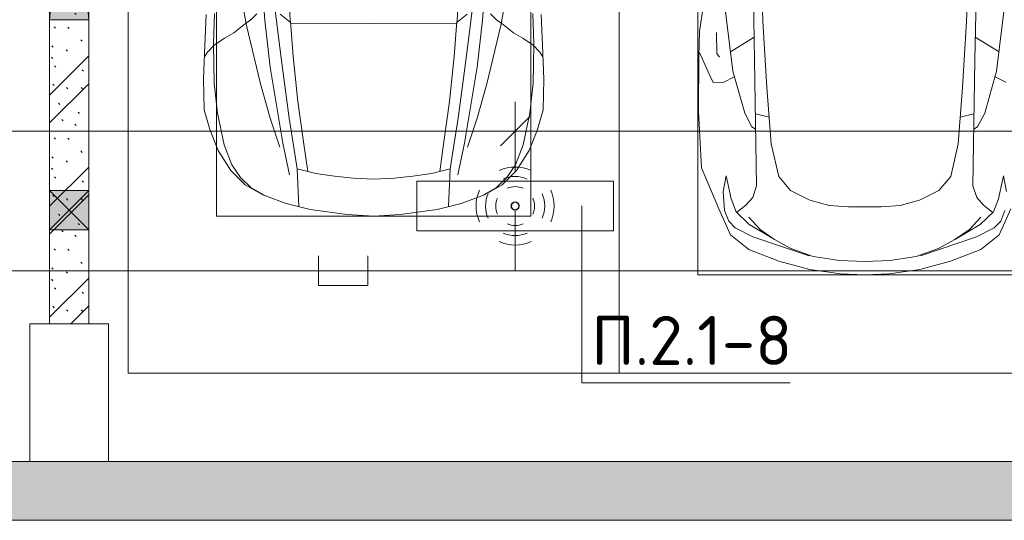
# Model space of a CAD drawing. Header units: millimetres. Extents: x -32229 to 170644, y -13689 to 125138.
# Tile 52 of 256: x 34983 to 39996, y 46900 to 49450. Entities that reach past the tile are written whole.
import ezdxf

# ---------------------------------------------------------------- set-up
doc = ezdxf.new("R2010")
doc.units = ezdxf.units.MM
for name, color, linetype, lineweight in [('A-ANNO-DIMS', 7, 'Continuous', 9), ('A-ANNO-DIMS-200', 7, 'Continuous', 9), ('A-ANNO-NOTE', 7, 'Continuous', 18), ('A-DETL-GENF', 7, 'Continuous', 18), ('A-DETL-THIN', 7, 'Continuous', 9), ('A-GLAZ', 7, 'Continuous', 18), ('A-WALL', 7, 'Continuous', 18), ('A-WALL-PATT', 7, 'Continuous', 40), ('C-PRKG', 7, 'Continuous', 18), ('G-ANNO-TEXT', 7, 'Continuous', 9), ('I-WALL', 7, 'Continuous', 18), ('S-COLS', 7, 'Continuous', 18)]:
    doc.layers.add(name, color=color, linetype=linetype, lineweight=lineweight)
doc.layers.add('A-DETL', color=7, linetype='Continuous', lineweight=9, true_color=0x00a600)
doc.styles.add('GOST Common_6', font='GOST_Common.ttf', dxfattribs={"width": 0.9, "height": 250})
doc.styles.add('ISOCPEUR', font='isocpeur.ttf', dxfattribs={"height": 250})
doc.dimstyles.new('ГОСТ_2_5_мм2', dxfattribs={"dimscale": 304.8, "dimtxt": 251.428749, "dimasz": 0.492126, "dimexe": 0.492126, "dimexo": 0.656168, "dimgap": 0.098425, "dimtad": 1, "dimdec": 0, "dimdsep": 46, "dimtxsty": 'GOST Common_6', "dimblk1": 'OBLIQUE', "dimblk2": 'OBLIQUE', "dimsah": 1, "dimcen": 0.09, "dimazin": 2, "dimtfac": 1, "dimtdec": 4, "dimtix": 1, "dimtmove": 0, "dimatfit": 3, "dimfxl": 1, "dimtvp": 1, "dimtolj": 1, "dimtzin": 0, "dimarcsym": 2})

# ---------------------------------------------------------------- blocks, each defined once
blk = doc.blocks.new('АР_Машиноместо - 4900x2400_М__5300х2500_-V14--01 ЭО')
at = {"layer": 'A-DETL-GENF', "color": 253, "lineweight": 13, "true_color": 0xaaaaaa}
for p, q in [((676.4, -3260.1), (695.7, -3502.8)), ((1823.6, -3260.1), (1804.3, -3502.8)), ((825.6, -3512.1), (821, -3413)), ((1674.4, -3512.1), (1679, -3413)), ((390.2, -3630), (397.1, -3474.2)), ((624.9, -3501.2), (598.3, -3518.6)), ((654.7, -3470.4), (624.9, -3501.2)), ((773.2, -3472.4), (825.6, -3512.1)), ((1726.8, -3472.4), (1674.4, -3512.1)), ((1845.3, -3470.4), (1875.1, -3501.2)), ((1875.1, -3501.2), (1901.7, -3518.6)), ((2109.8, -3630), (2102.9, -3474.2)), ((598.3, -3518.6), (537.9, -3567)), ((840.1, -3687.8), (826.6, -3509.6)), ((1250, -3520.1), (827.2, -3517.2)), ((1250, -3520.1), (1672.8, -3517.2)), ((1659.9, -3687.8), (1673.4, -3509.6)), ((1901.7, -3518.6), (1962.1, -3567)), ((491.4, -3594.2), (438.6, -3629.8)), ((537.9, -3567), (491.4, -3594.2)), ((1962.1, -3567), (2008.6, -3594.2)), ((2008.6, -3594.2), (2061.4, -3629.8)), ((384, -3802.9), (390.2, -3630)), ((438.6, -3629.8), (403.8, -3665.5)), ((2061.4, -3629.8), (2096.2, -3665.5)), ((2116, -3802.9), (2109.8, -3630)), ((403.8, -3665.5), (388.1, -3688.4)), ((863.9, -3917.5), (840.1, -3687.8)), ((1636.1, -3917.5), (1659.9, -3687.8)), ((2096.2, -3665.5), (2111.9, -3688.4)), ((387.4, -3958.4), (384, -3802.9)), ((2112.6, -3958.4), (2116, -3802.9)), ((416.4, -4059.2), (387.4, -3958.4)), ((893.6, -4121.6), (863.9, -3917.5)), ((1606.4, -4121.6), (1636.1, -3917.5)), ((2083.6, -4059.2), (2112.6, -3958.4)), ((458.6, -4167), (416.4, -4059.2)), ((2041.4, -4167), (2083.6, -4059.2)), ((914, -4272.5), (893.6, -4121.6)), ((1586, -4272.5), (1606.4, -4121.6)), ((522.5, -4267.9), (458.6, -4167)), ((1977.5, -4267.9), (2041.4, -4167)), ((955.5, -4283.9), (861, -4259.4)), ((861.2, -4260.3), (869.3, -4451.1)), ((1544.5, -4283.9), (1639, -4259.4)), ((1638.8, -4260.3), (1630.7, -4451.1)), ((596.3, -4340.6), (522.5, -4267.9)), ((1050.4, -4297.3), (955.5, -4283.9)), ((1146, -4306.7), (1050.4, -4297.3)), ((1250, -4312), (1146, -4306.7)), ((1250, -4312), (1354, -4306.7)), ((1354, -4306.7), (1449.6, -4297.3)), ((1449.6, -4297.3), (1544.5, -4283.9)), ((1903.7, -4340.6), (1977.5, -4267.9)), ((686, -4391.6), (596.3, -4340.6)), ((1814, -4391.6), (1903.7, -4340.6)), ((804.4, -4436.7), (686, -4391.6)), ((1695.6, -4436.7), (1814, -4391.6)), ((927, -4466.6), (804.4, -4436.7)), ((1573, -4466.6), (1695.6, -4436.7)), ((1114.6, -4493), (927, -4466.6)), ((1250, -4500), (1114.6, -4493)), ((1250, -4500), (1385.4, -4493)), ((1385.4, -4493), (1573, -4466.6))]:
    blk.add_line(p, q, dxfattribs=at)
at = {"layer": 'A-DETL-GENF', "color": 254, "lineweight": 13, "true_color": 0xd4d4d4}
for p, q in [((564, -3316.2), (602.3, -3530.2)), ((1936, -3316.2), (1897.7, -3530.2)), ((749.1, -3450.8), (765.5, -3589.1)), ((1750.9, -3450.8), (1734.5, -3589.1)), ((434.2, -3623.7), (439.5, -3468.5)), ((695.7, -3502.8), (723.2, -3741.5)), ((1804.3, -3502.8), (1776.8, -3741.5)), ((2065.8, -3623.7), (2060.5, -3468.5)), ((602.3, -3530.2), (673.6, -3827.1)), ((1897.7, -3530.2), (1826.4, -3827.1)), ((765.5, -3589.1), (785.7, -3746.6)), ((1734.5, -3589.1), (1714.3, -3746.6)), ((438.6, -3823.4), (434.2, -3623.7)), ((2061.4, -3823.4), (2065.8, -3623.7)), ((723.2, -3741.5), (786.9, -4128.3)), ((785.7, -3746.6), (819.4, -4000.8)), ((1714.3, -3746.6), (1680.6, -4000.8)), ((1776.8, -3741.5), (1713.1, -4128.3)), ((454.7, -3976.8), (438.6, -3823.4)), ((673.6, -3827.1), (722.7, -4001.8)), ((1826.4, -3827.1), (1777.3, -4001.8)), ((2045.3, -3976.8), (2061.4, -3823.4)), ((488.6, -4138.1), (454.7, -3976.8)), ((722.7, -4001.8), (771.7, -4149.8)), ((819.4, -4000.8), (849, -4182.8)), ((1680.6, -4000.8), (1651, -4182.8)), ((1777.3, -4001.8), (1728.3, -4149.8)), ((2011.4, -4138.1), (2045.3, -3976.8)), ((527.8, -4239.8), (488.6, -4138.1)), ((786.9, -4128.3), (821.1, -4289.8)), ((1713.1, -4128.3), (1678.9, -4289.8)), ((1972.2, -4239.8), (2011.4, -4138.1)), ((849, -4182.8), (861.2, -4260.3)), ((1651, -4182.8), (1638.8, -4260.3)), ((571.5, -4303.1), (527.8, -4239.8)), ((1928.5, -4303.1), (1972.2, -4239.8)), ((625, -4354.8), (571.5, -4303.1)), ((1875, -4354.8), (1928.5, -4303.1)), ((696.3, -4395.8), (625, -4354.8)), ((1803.7, -4395.8), (1875, -4354.8))]:
    blk.add_line(p, q, dxfattribs=at)
at = {"layer": 'C-PRKG', "color": 253, "lineweight": 13, "true_color": 0xaaaaaa}
for p, q in [((0, 0), (0, -5300)), ((2500, 0), (2500, -5300)), ((450, -800), (450, -4500)), ((2050, -800), (2050, -4500)), ((450, -4500), (2050, -4500)), ((2500, -5300), (0, -5300))]:
    blk.add_line(p, q, dxfattribs=at)
blk = doc.blocks.new('АР_Машиноместо - 5300x2500_С-V11--01 ЭО')
at = {"layer": 'A-DETL-GENF', "color": 253, "lineweight": 13, "true_color": 0xaaaaaa}
for p, q in [((970.2, 4771.8), (812.7, 4729.4)), ((1126.4, 4794.1), (970.2, 4771.8)), ((1250, 4800), (1126.4, 4794.1)), ((1250, 4800), (1373.6, 4794.1)), ((1373.6, 4794.1), (1529.8, 4771.8)), ((1529.8, 4771.8), (1687.3, 4729.4)), ((812.7, 4729.4), (659.1, 4669.9)), ((1122.2, 4726.4), (988.2, 4706.7)), ((1250, 4731.7), (1122.2, 4726.4)), ((1250, 4731.7), (1377.8, 4726.4)), ((1377.8, 4726.4), (1511.8, 4706.7)), ((1687.3, 4729.4), (1840.9, 4669.9)), ((659.1, 4669.9), (565.9, 4595.1)), ((680.7, 4606.5), (967, 4703.6)), ((873.9, 4665.1), (791.3, 4619.7)), ((988.2, 4706.7), (873.9, 4665.1)), ((1511.8, 4706.7), (1626.1, 4665.1)), ((1819.3, 4606.5), (1533, 4703.6)), ((1626.1, 4665.1), (1708.7, 4619.7)), ((1840.9, 4669.9), (1934.1, 4595.1)), ((788.5, 4617.7), (661.8, 4543.1)), ((791.3, 4619.7), (717.1, 4568.9)), ((1708.7, 4619.7), (1782.9, 4568.9)), ((1711.5, 4617.7), (1838.2, 4543.1)), ((565.9, 4595.1), (507.1, 4462.6)), ((590.7, 4560.1), (680.7, 4606.5)), ((717.1, 4568.9), (659.6, 4505.3)), ((1782.9, 4568.9), (1840.4, 4505.3)), ((1909.3, 4560.1), (1819.3, 4606.5)), ((1934.1, 4595.1), (1992.9, 4462.6)), ((536.4, 4471.4), (557.5, 4525.7)), ((557.5, 4525.7), (590.7, 4560.1)), ((661.8, 4543.1), (594.6, 4479.3)), ((1838.2, 4543.1), (1905.4, 4479.3)), ((1942.5, 4525.7), (1909.3, 4560.1)), ((1963.6, 4471.4), (1942.5, 4525.7)), ((594.6, 4479.3), (569.5, 4413.1)), ((645, 4445.5), (597.3, 4481.4)), ((1855, 4445.5), (1902.7, 4481.4)), ((1905.4, 4479.3), (1930.5, 4413.1)), ((1971.6, 4374.7), (1963.6, 4471.4)), ((1992.9, 4462.6), (2080.4, 4254.2)), ((569.5, 4413.1), (543.7, 4295.1)), ((679.6, 4406.3), (645, 4445.5)), ((872.7, 4370.2), (970.5, 4419.3)), ((970.5, 4419.3), (1069.6, 4447.3)), ((1069.6, 4447.3), (1167.1, 4453.2)), ((1167.1, 4453.2), (1250, 4453.9)), ((1332.9, 4453.2), (1250, 4453.9)), ((1430.4, 4447.3), (1332.9, 4453.2)), ((1529.5, 4419.3), (1430.4, 4447.3)), ((1627.3, 4370.2), (1529.5, 4419.3)), ((1820.4, 4406.3), (1855, 4445.5)), ((1930.5, 4413.1), (1956.3, 4295.1)), ((543.7, 4295.1), (528.4, 4374.7)), ((699.7, 4345.5), (679.6, 4406.3)), ((812.5, 4298.9), (872.7, 4370.2)), ((1687.5, 4298.9), (1627.3, 4370.2)), ((1800.3, 4345.5), (1820.4, 4406.3)), ((1956.3, 4295.1), (1971.6, 4374.7)), ((689.3, 3705.5), (699.7, 4345.5)), ((1810.7, 3705.5), (1800.3, 4345.5)), ((774.4, 4132.9), (812.5, 4298.9)), ((1725.6, 4132.9), (1687.5, 4298.9)), ((2080.4, 4254.2), (2096.6, 3968)), ((752.2, 3845.6), (774.4, 4132.9)), ((1747.8, 3845.6), (1725.6, 4132.9)), ((638.7, 3975.4), (675.2, 4045.5)), ((675.2, 4045.5), (694.6, 4057.6)), ((1824.8, 4045.5), (1805.4, 4057.6)), ((1861.3, 3975.4), (1824.8, 4045.5)), ((578.7, 3762.9), (638.7, 3975.4)), ((1921.3, 3762.9), (1861.3, 3975.4)), ((2096.6, 3968), (2094.4, 3688.5)), ((532.5, 3818.1), (585.5, 3790.5)), ((731.2, 3507.6), (752.2, 3845.6)), ((1768.8, 3507.6), (1747.8, 3845.6)), ((1967.5, 3818.1), (1914.5, 3790.5)), ((2021.6, 3819.3), (1967.5, 3818.1)), ((2046.9, 3766.3), (2021.6, 3819.3)), ((530.9, 3374.8), (578.7, 3762.9)), ((1969.1, 3374.8), (1921.3, 3762.9)), ((2091.8, 3667), (2046.9, 3766.3)), ((687.1, 3588.8), (566.5, 3663.9)), ((678.7, 3159.5), (689.3, 3705.5)), ((1821.3, 3159.5), (1810.7, 3705.5)), ((1812.9, 3588.8), (1933.5, 3663.9)), ((2003.2, 3671.6), (1989.9, 3691.5)), ((2004.5, 3566.1), (2003.2, 3671.6)), ((2094.4, 3688.5), (2090.5, 3560)), ((2090.5, 3560), (2073.5, 3446.8)), ((704.9, 2775.5), (731.2, 3507.6)), ((1795.1, 2775.5), (1768.8, 3507.6))]:
    blk.add_line(p, q, dxfattribs=at)
at = {"layer": 'A-DETL-GENF', "color": 254, "lineweight": 13, "true_color": 0xd4d4d4}
for p, q in [((694.6, 3980.4), (765.1, 3996.8)), ((1805.4, 3980.4), (1734.9, 3996.8))]:
    blk.add_line(p, q, dxfattribs=at)
at = {"layer": 'C-PRKG', "color": 253, "lineweight": 13, "true_color": 0xaaaaaa}
for p, q in [((2500, 5300), (0, 5300)), ((2500, 0), (2500, 5300)), ((400, 4800), (2100, 4800)), ((2100, 500), (2100, 4800))]:
    blk.add_line(p, q, dxfattribs=at)
blk = doc.blocks.new('АР_Отверстие прямоугольное - ОВВ-4898534--01 ЭО')
at = {"layer": 'A-GLAZ', "lineweight": 13, "true_color": 0xf0f0f0}
blk.add_hatch(color=7, dxfattribs=at).paths.add_polyline_path([(1275, 100), (-1025, 100), (-1025, -100), (1275, -100)])
at = {"layer": 'A-GLAZ', "color": 253, "lineweight": 5, "true_color": 0xaaaaaa}
for p, q in [((1275, 100), (-1025, -100)), ((-1025, 100), (1275, -100))]:
    blk.add_line(p, q, dxfattribs=at)
at = {"layer": 'A-GLAZ', "color": 253, "lineweight": 13, "true_color": 0xaaaaaa}
for p, q in [((1275, 100), (-1025, 100)), ((-1025, 100), (-1025, -100)), ((-1025, 100), (-1025, -100)), ((1275, -100), (1275, 100)), ((1275, 100), (1275, -100)), ((-1025, -100), (1275, -100))]:
    blk.add_line(p, q, dxfattribs=at)
blk = doc.blocks.new('АР_Отверстие прямоугольное - ЭОМ-3133633--01 ЭО')
at = {"layer": 'A-GLAZ', "lineweight": 13, "true_color": 0xf0f0f0}
blk.add_hatch(color=7, dxfattribs=at).paths.add_polyline_path([(225, 100), (25, 100), (25, -100), (225, -100)])
at = {"layer": 'A-GLAZ', "color": 253, "lineweight": 5, "true_color": 0xaaaaaa}
for p, q in [((225, 100), (25, -100)), ((25, 100), (225, -100))]:
    blk.add_line(p, q, dxfattribs=at)
at = {"layer": 'A-GLAZ', "color": 253, "lineweight": 13, "true_color": 0xaaaaaa}
for p, q in [((225, 100), (25, 100)), ((25, 100), (25, -100)), ((25, 100), (25, -100)), ((225, -100), (225, 100)), ((225, 100), (225, -100)), ((25, -100), (225, -100))]:
    blk.add_line(p, q, dxfattribs=at)
blk = doc.blocks.new('Наметкина 10_РД_АР_П_rvt-1--01 ЭО')
at = {"layer": 'A-WALL-PATT', "lineweight": 5, "true_color": 0xaaaaaa}
h = blk.add_hatch(dxfattribs=at)
h.set_pattern_fill('FP_6', color=253, style=0, pattern_type=2)
h.set_pattern_definition([(135, (300.56, 377.28), (-565.6854, 6e-14), [10, -790]), (135, (349.8, 474.73), (-565.6854, 6e-14), [10, -790]), (135, (423.93, 473.06), (-565.6854, 6e-14), [10, -790]), (135, (229.92, 447.9), (-565.6854, 6e-14), [10, -790]), (135, (155.08, 447.9), (-565.6854, 6e-14), [10, -790]), (135, (114.9, 369.03), (-565.6854, 6e-14), [10, -790]), (135, (132.43, 285.8), (-565.6854, 6e-14), [10, -790]), (135, (214.66, 322), (-565.6854, 6e-14), [10, -790]), (135, (198.16, 261.88), (-565.6854, 6e-14), [10, -790]), (135, (45.2, 272.9), (-565.6854, 6e-14), [10, -790]), (135, (42.32, 336.16), (-565.6854, 6e-14), [10, -790]), (135, (92.26, 192.24), (-565.6854, 6e-14), [10, -790]), (135, (7.07, 149.2), (-565.6854, 6e-14), [10, -790]), (135, (80.6, 95.1), (-565.6854, 6e-14), [10, -790]), (135, (79.53, 36.94), (-565.6854, 6e-14), [10, -790]), (135, (153.87, 74.56), (-565.6854, 6e-14), [10, -790]), (135, (228.35, 124.8), (-565.6854, 6e-14), [10, -790]), (135, (279.75, 180.4), (-565.6854, 6e-14), [10, -790]), (135, (282.9, 31.63), (-565.6854, 6e-14), [10, -790]), (135, (377.38, 53.45), (-565.6854, 6e-14), [10, -790]), (135, (352.28, 102.7), (-565.6854, 6e-14), [10, -790]), (135, (354.05, 0), (-565.6854, 6e-14), [10, -790]), (135, (553.23, 16.45), (-565.6854, 6e-14), [10, -790]), (135, (542.38, 63.45), (-565.6854, 6e-14), [10, -790]), (135, (536.58, 239.3), (-565.6854, 6e-14), [10, -790]), (135, (475.85, 203.9), (-565.6854, 6e-14), [10, -790]), (135, (475.85, 316.54), (-565.6854, 6e-14), [10, -790]), (135, (520.8, 408.7), (-565.6854, 6e-14), [10, -790]), (135, (551.1, 470.8), (-565.6854, 6e-14), [10, -790]), (135, (235.25, 537.93), (-565.6854, 6e-14), [10, -790]), (135, (407.25, 547.65), (-565.6854, 6e-14), [10, -790]), (135, (94.5, 558.6), (-565.6854, 6e-14), [10, -790]), (135, (46.4, 532.3), (-565.6854, 6e-14), [10, -790]), (135, (85.56, 465.04), (-565.6854, 6e-14), [10, -790]), (135, (355.53, 181.14), (-565.6854, 6e-14), [10, -790]), (135, (362.23, 243.6), (-565.6854, 6e-14), [10, -790]), (135, (413.45, 344.1), (-565.6854, 6e-14), [10, -790]), (135, (286.3, 273.25), (-565.6854, 6e-14), [10, -790]), (135, (423.02, 263.72), (-565.6854, 6e-14), [10, -790]), (135, (162.94, 190.2), (-565.6854, 6e-14), [10, -790]), (135, (470.25, 120.93), (-565.6854, 6e-14), [10, -790]), (135, (484.48, 9.78), (-565.6854, 6e-14), [10, -790]), (45, (0, 212.13), (-565.6854, 0), []), (45, (212.13, 0), (-565.6854, 0), []), (45, (353.55, 0), (-565.6854, 0), []), (45, (0, 353.55), (-565.6854, 0), [])])
h.paths.add_polyline_path([(35335.3, 47900), (35335.3, 51750), (35135.3, 51750), (35135.3, 47900)])
h = blk.add_hatch(dxfattribs=at)
h.set_pattern_fill('FP_1', color=253, style=0, pattern_type=2)
h.set_pattern_definition([(45, (0, 0), (-228.0985, 228.0985), []), (45, (228.1, 0), (-228.0985, 228.0985), [403.225, -80.645, 6.706, -73.939])])
h.paths.add_polyline_path([(16035.3, 46900), (51405.3, 46900), (51405.3, 47200), (16035.3, 47200)])
at = {"layer": 'A-WALL', "color": 253, "lineweight": 13, "true_color": 0xaaaaaa}
for p, q in [((35035.3, 47200), (32870.3, 47200)), ((35435.3, 47200), (35035.3, 47200)), ((43135.3, 47200), (35435.3, 47200)), ((32870.3, 46900), (51405.3, 46900))]:
    blk.add_line(p, q, dxfattribs=at)
at = {"layer": 'I-WALL', "color": 253, "lineweight": 13, "true_color": 0xaaaaaa}
for p, q in [((35135.3, 51750), (35135.3, 49450)), ((35335.3, 49450), (35335.3, 51750)), ((35135.3, 49450), (35135.3, 48580)), ((35335.3, 48580), (35335.3, 49450)), ((35135.3, 48580), (35135.3, 48380)), ((35335.3, 48380), (35335.3, 48580)), ((35135.3, 48380), (35135.3, 47900)), ((35335.3, 47900), (35335.3, 48380)), ((35135.3, 47900), (35335.3, 47900))]:
    blk.add_line(p, q, dxfattribs=at)
at = {"layer": 'S-COLS', "color": 253, "lineweight": 15, "true_color": 0xaaaaaa}
for p, q in [((35435.3, 47900), (35035.3, 47900)), ((35035.3, 47900), (35035.3, 47200)), ((35435.3, 47200), (35435.3, 47900)), ((35035.3, 47200), (35435.3, 47200))]:
    blk.add_line(p, q, dxfattribs=at)
at = {"layer": 'A-GLAZ', "color": 253, "lineweight": 13, "true_color": 0xaaaaaa}
for name, p, rotation in [('АР_Отверстие прямоугольное - ОВВ-4898534--01 ЭО', (35235.3, 50725), 269.9999999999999), ('АР_Отверстие прямоугольное - ЭОМ-3133633--01 ЭО', (35235.3, 48355), 89.99999999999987)]:
    blk.add_blockref(name, p, dxfattribs=dict(at, rotation=rotation))
at = {"layer": 'C-PRKG', "color": 253, "lineweight": 13, "true_color": 0xaaaaaa}
blk.add_blockref('АР_Машиноместо - 4900x2400_М__5300х2500_-V14--01 ЭО', (35535.3, 52950), dxfattribs=at)
at = {"layer": 'C-PRKG', "color": 253, "lineweight": 13, "true_color": 0xaaaaaa, "rotation": 180}
blk.add_blockref('АР_Машиноместо - 5300x2500_С-V11--01 ЭО', (40535.3, 52950), dxfattribs=at)
blk = doc.blocks.new('DIMBLOCK141--01 ЭО')
at = {"layer": 'A-ANNO-DIMS-200'}
for p, q in [((31505.2, 48677.1), (31505.2, 49031.9)), ((37505.3, 48677.9), (37505.3, 49031.9)), ((31505.2, 48881.9), (31580.2, 48956.9)), ((37505.3, 48881.9), (37580.3, 48956.9)), ((31505.2, 48881.9), (31430.2, 48806.9)), ((31505.2, 48881.9), (37505.3, 48881.9)), ((31505.2, 48881.9), (31505.2, 48677.1)), ((37505.3, 48881.9), (37430.3, 48806.9)), ((37505.3, 48881.9), (37505.3, 48677.9))]:
    blk.add_line(p, q, dxfattribs=at)
at = {"layer": 'A-ANNO-DIMS-200', "color": 0, "insert": (34189.9, 49238.6), "char_height": 250, "width": 756.843, "attachment_point": 1, "line_spacing_factor": 1.022761, "style": 'GOST Common_6'}
blk.add_mtext('6000', dxfattribs=at)
blk = doc.blocks.new('_Oblique')
at = {"color": 0, "linetype": 'ByBlock', "lineweight": -2}
blk.add_line((-0.5, -0.5), (0.5, 0.5), dxfattribs=at)
blk = doc.blocks.new('DIMBLOCK142--01 ЭО')
at = {"layer": 'A-ANNO-DIMS-200'}
for p, q in [((37505.3, 48677.9), (37505.3, 49031.9)), ((43505.2, 48679.5), (43505.2, 49031.9)), ((37505.3, 48881.9), (37580.3, 48956.9)), ((43505.2, 48881.9), (43580.2, 48956.9)), ((37505.3, 48881.9), (37430.3, 48806.9)), ((37505.3, 48881.9), (43505.2, 48881.9)), ((37505.3, 48881.9), (37505.3, 48677.9)), ((43505.2, 48881.9), (43430.2, 48806.9)), ((43505.2, 48881.9), (43505.2, 48679.5))]:
    blk.add_line(p, q, dxfattribs=at)
at = {"layer": 'A-ANNO-DIMS-200', "color": 0, "insert": (40189.9, 49238.6), "char_height": 250, "width": 756.843, "attachment_point": 1, "line_spacing_factor": 1.022761, "style": 'GOST Common_6'}
blk.add_mtext('6000', dxfattribs=at)

msp = doc.modelspace()

# ---------------------------------------------------------------- linework, layer by layer
at = {"layer": 'A-ANNO-NOTE', "color": 5, "lineweight": 9, "true_color": 0x0000ff}
for p, q in [((37005.4, 48627.3), (38005.4, 48627.3)), ((37005.4, 48374.6), (37005.4, 48627.3)), ((38005.4, 48627.3), (38005.4, 48374.6)), ((38005.4, 48374.6), (37005.4, 48374.6))]:
    msp.add_line(p, q, dxfattribs=at)
for centre in [(37505.4, 48501.7), (37504.5, 48500.8), (37505.4, 48499.9), (37506.3, 48500.8)]:
    msp.add_circle(centre, 20, dxfattribs=at)
for centre, radius, start, end in [((37505.4, 48499.9), 199.6, 66, 114), ((37505.4, 48499.9), 151.5, 66, 114), ((37506.3, 48500.8), 199.6, 156, 204), ((37505.4, 48499.9), 99.8, 66, 114), ((37504.5, 48500.8), 199.6, 336, 24), ((37506.3, 48500.8), 151.5, 156, 204), ((37506.3, 48500.8), 99.8, 156, 204), ((37504.5, 48500.8), 99.8, 336, 24), ((37504.5, 48500.8), 151.5, 336, 24), ((37505.4, 48501.7), 99.8, 246, 294), ((37505.4, 48501.7), 151.5, 246, 294), ((37505.4, 48501.7), 199.6, 246, 294)]:
    msp.add_arc(centre, radius, start, end, dxfattribs=at)
at = {"layer": 'A-DETL', "color": 5, "true_color": 0x0000ff}
for p, q in [((37505.3, 48477.9), (37505.3, 48171.4)), ((36504.9, 48246.4), (36504.9, 48096.4)), ((36754.9, 48096.4), (36754.9, 48246.4)), ((49505.4, 48171.4), (8238.2, 48171.4)), ((36504.9, 48096.4), (36754.9, 48096.4))]:
    msp.add_line(p, q, dxfattribs=at)
at = {"layer": 'A-DETL-THIN'}
for q in [(37845.1, 48501), (38905.1, 47601)]:
    msp.add_line((37845.1, 47601), q, dxfattribs=at)

# ---------------------------------------------------------------- block references
at = {"lineweight": 5}
msp.add_blockref('Наметкина 10_РД_АР_П_rvt-1--01 ЭО', (0, 0), dxfattribs=at)

# ---------------------------------------------------------------- texts
at = {"layer": 'G-ANNO-TEXT', "insert": (37892.8, 47941.3), "char_height": 250, "width": 1016.06, "attachment_point": 1, "line_spacing_factor": 1.139951, "style": 'ISOCPEUR'}
msp.add_mtext('\\pt600,1200,1800,2400,3000,3600,4200,4800,5400,6000,6600,7200,7800,8400,9000,9600,10200,10800,11400,12000,12600,13200,13800,14400,15000,15600,16200,16800,17400,18000,18600,19200;П.2.1-8', dxfattribs=at)

# ---------------------------------------------------------------- dimensions: what is measured, and where the dimension line sits
at = {"layer": 'A-ANNO-DIMS'}
for base, p1, p2, override, picture, middle in [((37505.3, 48881.9), (31505.2, 48477.1), (37505.3, 48477.9), {"dimpost": '<>', "dimfxl": 6000.097036}, 'DIMBLOCK141--01 ЭО', (34505.2, 49036.9)), ((43505.2, 48881.9), (37505.3, 48477.9), (43505.2, 48479.5), {"dimpost": '<>', "dimfxl": 5999.924533}, 'DIMBLOCK142--01 ЭО', (40505.2, 49036.9))]:
    dim = msp.add_linear_dim(base=base, p1=p1, p2=p2, dimstyle='ГОСТ_2_5_мм2', override=override, dxfattribs=at)
    dim.commit()
    dim.dimension.update_dxf_attribs({"geometry": picture, "text_midpoint": middle})

doc.saveas('drawing.dxf')
